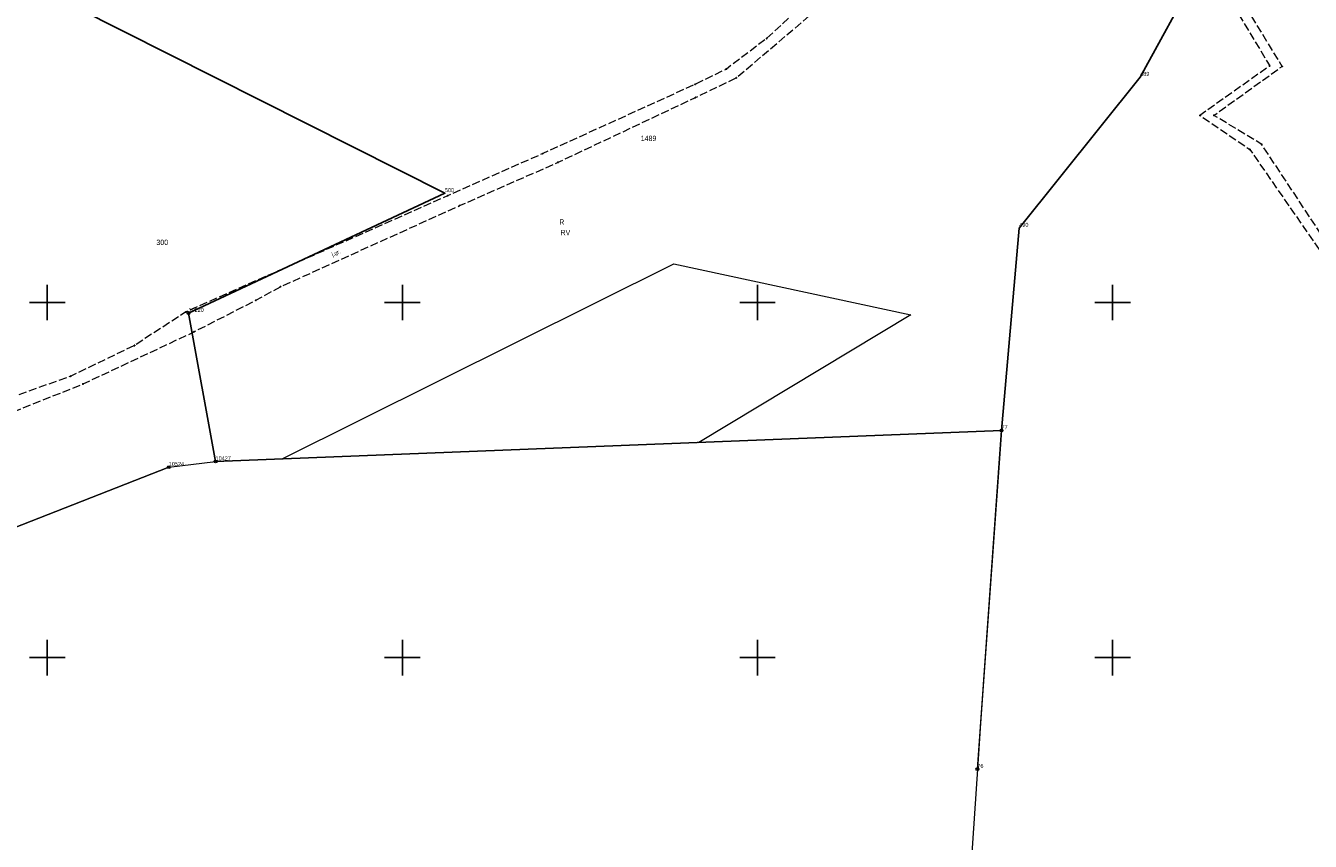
# Model space of a CAD drawing. Header units: metres. Extents: x 5548743 to 5556416, y 5707500 to 5714000.
# Tile 99 of 244: x 5552394 to 5552756, y 5711048 to 5711278. Entities that reach past the tile are written whole.
import ezdxf
from ezdxf.enums import TextEntityAlignment as Align

# ---------------------------------------------------------------- set-up
doc = ezdxf.new("R2010")
doc.units = ezdxf.units.M
doc.linetypes.add('2.25_0.75', pattern=[3, 2.25, -0.75])
doc.linetypes.add('219-1000', pattern=[0])
doc.layers.get('0').update_dxf_attribs({"color": 2, "lineweight": 5})
doc.styles.get("Standard").update_dxf_attribs({"font": 'Working1250', "width": 0.75})

# ---------------------------------------------------------------- blocks, each defined once
blk = doc.blocks.new('202')
at = {"color": 0, "linetype": 'Continuous', "lineweight": 0}
blk.add_circle((0, 0), 0.4, dxfattribs=at)
blk = doc.blocks.new('203')
at = {"linetype": 'Continuous', "lineweight": 0}
h = blk.add_hatch(color=0, dxfattribs=at)
edge = h.paths.add_edge_path()
edge.add_arc((0, 0), 0.09, 0, 360)
blk = doc.blocks.new('PIKIETAW1891')
at = {"color": 0}
blk.add_circle((0, 0), 0.09, dxfattribs=at)
blk = doc.blocks.new('RAMKA1000K')
at = {"color": 0}
for p, q in [((400, 195), (400, 205)), ((500, 195), (500, 205)), ((600, 195), (600, 205)), ((700, 195), (700, 205)), ((395, 200), (405, 200)), ((495, 200), (505, 200)), ((595, 200), (605, 200)), ((695, 200), (705, 200)), ((400, 95), (400, 105)), ((500, 95), (500, 105)), ((600, 95), (600, 105)), ((700, 95), (700, 105)), ((395, 100), (405, 100)), ((495, 100), (505, 100)), ((595, 100), (605, 100)), ((695, 100), (705, 100))]:
    blk.add_line(p, q, dxfattribs=at)

msp = doc.modelspace()

# ---------------------------------------------------------------- linework, layer by layer
at = {"layer": '216-obręb ewidencyjny', "color": 7, "linetype": 'CONTINUOUS', "lineweight": 25, "flags": 128}
for points in [[(5552408.35, 5711282.97), (5552418.7, 5711333.31), (5552630.48, 5711296.61), (5552652.73, 5711334.79), (5552723.61, 5711292.4), (5552707.75, 5711263.47), (5552673.7, 5711220.96), (5552668.71, 5711163.97), (5552447.39, 5711155.21), (5552439.76, 5711197.02), (5552511.95, 5711230.73)], [(5552418.7, 5711333.31), (5552408.35, 5711282.97), (5552511.95, 5711230.73), (5552439.76, 5711197.02), (5552447.39, 5711155.21), (5552668.71, 5711163.97), (5552673.7, 5711220.96), (5552707.75, 5711263.47), (5552723.61, 5711292.4), (5552652.73, 5711334.79), (5552630.48, 5711296.61)]]:
    msp.add_lwpolyline(points, close=True, dxfattribs=at)
at = {"layer": '217-kontur klasyfikacyjny', "color": 3, "linetype": 'CONTINUOUS', "lineweight": 18, "flags": 128}
for points in [[(5552707.75, 5711263.47), (5552723.61, 5711292.4)], [(5552408.35, 5711282.97), (5552511.95, 5711230.73)], [(5552673.7, 5711220.96), (5552707.75, 5711263.47)], [(5552511.95, 5711230.73), (5552439.76, 5711197.02)], [(5552668.71, 5711163.97), (5552673.7, 5711220.96)], [(5552466.14, 5711155.95), (5552576.43, 5711210.86)], [(5552576.43, 5711210.86), (5552643.14, 5711196.55)], [(5552439.76, 5711197.02), (5552447.39, 5711155.21)], [(5552643.14, 5711196.55), (5552583.48, 5711160.6)], [(5552589.12, 5711160.82), (5552662.47, 5711163.73)], [(5552662.47, 5711163.73), (5552668.71, 5711163.97)], [(5552583.48, 5711160.6), (5552589.12, 5711160.82)], [(5552447.39, 5711155.21), (5552466.14, 5711155.95)]]:
    msp.add_lwpolyline(points, dxfattribs=at)
at = {"layer": '218-kontur użytku gruntowego', "color": 3, "linetype": 'CONTINUOUS', "lineweight": 18, "flags": 128}
for points in [[(5552707.75, 5711263.47), (5552723.61, 5711292.4)], [(5552723.61, 5711292.4), (5552707.75, 5711263.47)], [(5552408.35, 5711282.97), (5552511.95, 5711230.73)], [(5552511.95, 5711230.73), (5552408.35, 5711282.97)], [(5552673.7, 5711220.96), (5552707.75, 5711263.47)], [(5552707.75, 5711263.47), (5552673.7, 5711220.96)], [(5552511.95, 5711230.73), (5552439.76, 5711197.02)], [(5552439.76, 5711197.02), (5552511.95, 5711230.73)], [(5552668.71, 5711163.97), (5552673.7, 5711220.96)], [(5552673.7, 5711220.96), (5552668.71, 5711163.97)], [(5552466.14, 5711155.95), (5552576.43, 5711210.86)], [(5552576.43, 5711210.86), (5552643.14, 5711196.55)], [(5552439.76, 5711197.02), (5552447.39, 5711155.21)], [(5552447.39, 5711155.21), (5552439.76, 5711197.02)], [(5552643.14, 5711196.55), (5552583.48, 5711160.6)], [(5552589.12, 5711160.82), (5552662.47, 5711163.73)], [(5552662.47, 5711163.73), (5552668.71, 5711163.97)], [(5552668.71, 5711163.97), (5552663, 5711084.2)], [(5552583.48, 5711160.6), (5552589.12, 5711160.82)], [(5552447.39, 5711155.21), (5552466.14, 5711155.95)], [(5552368.32, 5711127.78), (5552434.21, 5711153.63)], [(5552434.21, 5711153.63), (5552447.39, 5711155.21)], [(5552663, 5711084.2), (5552662.71, 5711080.13)], [(5552662.71, 5711080.13), (5552661.9, 5711068.6)], [(5552661.9, 5711068.6), (5552659.68, 5711035.28)]]:
    msp.add_lwpolyline(points, dxfattribs=at)
at = {"layer": '219-działka ewidencyjna', "color": 7, "linetype": '219-1000', "lineweight": 18, "flags": 128}
for points in [[(5552707.75, 5711263.47), (5552723.61, 5711292.4)], [(5552408.35, 5711282.97), (5552511.95, 5711230.73)], [(5552673.7, 5711220.96), (5552707.75, 5711263.47)], [(5552439.76, 5711197.02), (5552511.95, 5711230.73)], [(5552668.71, 5711163.97), (5552673.7, 5711220.96)], [(5552439.76, 5711197.02), (5552447.39, 5711155.21)], [(5552447.39, 5711155.21), (5552668.71, 5711163.97)], [(5552661.9, 5711068.6), (5552668.71, 5711163.97)], [(5552434.21, 5711153.63), (5552368.32, 5711127.78)], [(5552434.21, 5711153.63), (5552447.39, 5711155.21)], [(5552661.9, 5711068.6), (5552659.68, 5711035.28)]]:
    msp.add_lwpolyline(points, dxfattribs=at)
at = {"layer": 'jezdnia', "color": 7, "linetype": '2.25_0.75', "lineweight": 18, "flags": 128}
msp.add_lwpolyline([(5552255.88, 5711162.93), (5552254.61, 5711158.51), (5552320.29, 5711149.26), (5552348.62, 5711156.63), (5552354.01, 5711158.15), (5552361.31, 5711160.11), (5552373.22, 5711162.44), (5552384.01, 5711166.66), (5552410.06, 5711177.05), (5552441.29, 5711191.72), (5552458.74, 5711200.63), (5552465.68, 5711204.44), (5552516.1, 5711227.26), (5552543.82, 5711239.46), (5552582.51, 5711257.71), (5552594, 5711263.25), (5552615.55, 5711281.52), (5552627.38, 5711291.51), (5552631.19, 5711295.9), (5552650.59, 5711327.07), (5552653.03, 5711331.89), (5552667.22, 5711330.38), (5552680.97, 5711324.89), (5552688.81, 5711318.09), (5552698.3, 5711302.59), (5552721.97, 5711290.12), (5552733.85, 5711283.87), (5552744.23, 5711266.62), (5552724.59, 5711252.67), (5552738.63, 5711243.07), (5552767.27, 5711201.76), (5552800.23, 5711136.86), (5552809.72, 5711118.55), (5552812.18, 5711118.73), (5552769.49, 5711202.88), (5552741.96, 5711244.52), (5552728.53, 5711252.69), (5552747.72, 5711266.48), (5552736.13, 5711285.52), (5552699.9, 5711304.94), (5552690.73, 5711319.86), (5552686.53, 5711323.88), (5552682.54, 5711327.31), (5552669.56, 5711332.63), (5552654.91, 5711335.71), (5552659.01, 5711344.48), (5552654, 5711344.1), (5552635.52, 5711307.81), (5552628.86, 5711298.32), (5552615.18, 5711285.97), (5552602.57, 5711274.34), (5552591.22, 5711265.73), (5552582.44, 5711261.42), (5552539.52, 5711241.92), (5552512.74, 5711230.05), (5552439.01, 5711197.33), (5552424.54, 5711187.88), (5552406.6, 5711179.25), (5552376, 5711168.25), (5552369.46, 5711165.94), (5552357.84, 5711163.72), (5552320.38, 5711152.85)], close=True, dxfattribs=at)

# ---------------------------------------------------------------- block references
at = {"layer": '202-punkt graniczny', "color": 7, "linetype": 'CONTINUOUS', "lineweight": 18}
for p in [(5552439.76, 5711197.02), (5552668.71, 5711163.97), (5552434.21, 5711153.63), (5552447.39, 5711155.21), (5552661.9, 5711068.6)]:
    msp.add_blockref('202', p, dxfattribs=at)
at = {"layer": '203-punkt graniczny', "color": 7, "linetype": 'CONTINUOUS', "lineweight": 18}
for p in [(5552707.75, 5711263.47), (5552511.95, 5711230.73), (5552673.7, 5711220.96)]:
    msp.add_blockref('203', p, dxfattribs=at)
at = {"layer": 'Punkt roboczy BDOT GESUT K1', "color": 6, "linetype": 'CONTINUOUS', "lineweight": 18}
for p in [(5552602.57, 5711274.34), (5552591.22, 5711265.73), (5552744.23, 5711266.62), (5552747.72, 5711266.48), (5552582.44, 5711261.42), (5552594, 5711263.25), (5552582.51, 5711257.71), (5552724.59, 5711252.67), (5552728.53, 5711252.69), (5552738.63, 5711243.07), (5552741.96, 5711244.52), (5552539.52, 5711241.92), (5552543.82, 5711239.46), (5552512.74, 5711230.05), (5552516.1, 5711227.26), (5552465.68, 5711204.44), (5552458.74, 5711200.63), (5552439.01, 5711197.33), (5552441.29, 5711191.72), (5552424.54, 5711187.88), (5552406.6, 5711179.25), (5552410.06, 5711177.05)]:
    msp.add_blockref('PIKIETAW1891', p, dxfattribs=at)
at = {"layer": 'Wstawianie ramki sekcyjnej z opisem', "color": 7, "linetype": 'CONTINUOUS', "lineweight": 13}
msp.add_blockref('RAMKA1000K', (5552000, 5711000), dxfattribs=at)
msp.add_blockref('RAMKA1000K', (5552000, 5711000), dxfattribs=at)
msp.add_blockref('RAMKA1000K', (5552000, 5711000), dxfattribs=at)
msp.add_blockref('RAMKA1000K', (5552000, 5711000), dxfattribs=at)

# ---------------------------------------------------------------- texts
at = {"layer": '202-punkt graniczny-Atr103', "color": 7, "width": 0.9}
for s, p in [('10220', (5552439.76, 5711197.02)), ('10220', (5552439.76, 5711197.02)), ('77', (5552668.71, 5711163.97)), ('77', (5552668.71, 5711163.97)), ('10427', (5552447.39, 5711155.21)), ('10427', (5552447.39, 5711155.21)), ('10524', (5552434.21, 5711153.63)), ('10524', (5552434.21, 5711153.63)), ('76', (5552661.9, 5711068.6)), ('76', (5552661.9, 5711068.6))]:
    msp.add_text(s, height=1.125, dxfattribs=at).set_placement(p, align=Align.BOTTOM_LEFT)
at = {"layer": '203-punkt graniczny-Atr103', "color": 7, "width": 0.9}
for s, p in [('489', (5552707.75, 5711263.47)), ('489', (5552707.75, 5711263.47)), ('500', (5552511.95, 5711230.73)), ('500', (5552511.95, 5711230.73)), ('490', (5552673.7, 5711220.96)), ('490', (5552673.7, 5711220.96))]:
    msp.add_text(s, height=1.125, dxfattribs=at).set_placement(p, align=Align.BOTTOM_LEFT)
at = {"layer": '209-oznaczenie konturu klasyfikacyjnego', "color": 3, "linetype": 'CONTINUOUS', "lineweight": 18, "width": 0.79}
msp.add_text('RV', height=1.5, dxfattribs=at).set_placement((5552544.52, 5711218.94))
at = {"layer": '210-oznaczenie konturu użytku gruntowego', "color": 3, "linetype": 'CONTINUOUS', "lineweight": 18, "width": 0.79}
msp.add_text('R', height=1.5, dxfattribs=at).set_placement((5552544.17, 5711221.92))
at = {"layer": '211-numer działki ewidencyjnej', "color": 7, "linetype": 'CONTINUOUS', "lineweight": 18, "width": 0.79}
for s, p in [('1489', (5552567.11, 5711246.95)), ('300', (5552430.72, 5711217.68))]:
    msp.add_text(s, height=1.5, dxfattribs=at).set_placement(p, align=Align.TOP_LEFT)
at = {"layer": 'jezdnia-Atr17', "color": 7, "width": 0.9}
msp.add_text('j.gr.', height=1.125, rotation=23.034, dxfattribs=at).set_placement((5552480.34, 5711212.96))

doc.saveas('drawing.dxf')
